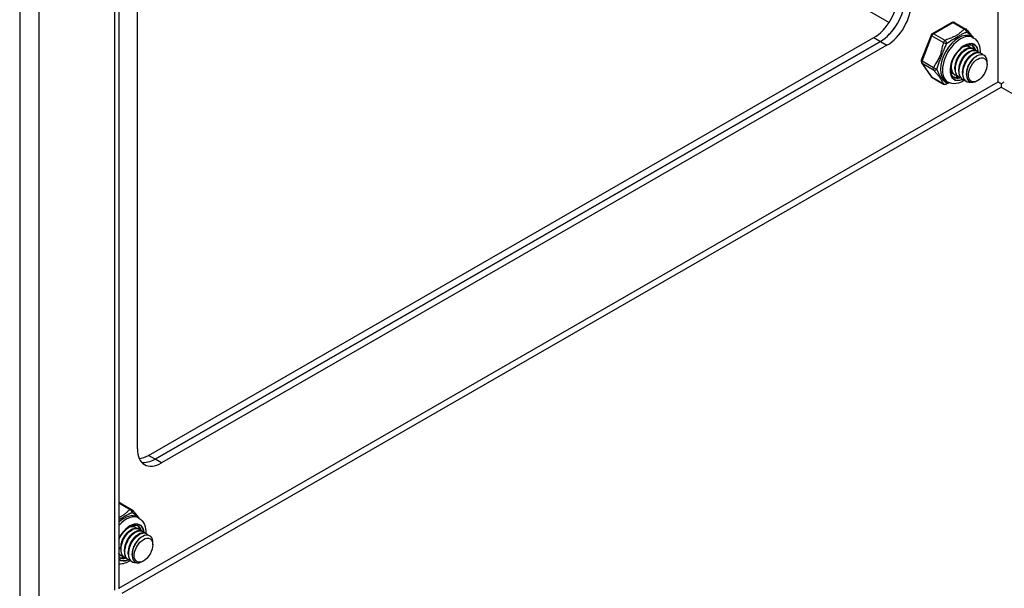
# Model space of a CAD drawing. Header units: inches. Extents: x 19 to 488, y 53 to 230.
# Tile 89 of 121: x 447 to 454, y 177 to 181. Entities that reach past the tile are written whole.
import ezdxf

# ---------------------------------------------------------------- set-up
doc = ezdxf.new("R2010")
doc.units = ezdxf.units.IN
doc.header["$MEASUREMENT"] = 0
doc.layers.add('Visible Edges(ANSI)', color=7, linetype='Continuous', lineweight=25)
doc.layers.add('Visible Tangent Edges(ANSI)', color=7, linetype='Continuous', lineweight=25)

msp = doc.modelspace()

# ---------------------------------------------------------------- linework, layer by layer
at = {"layer": 'Visible Edges(ANSI)'}
for p, q in [((447.4607, 204.25), (447.4607, 176.9594)), ((447.5964, 177.9835), (447.5964, 184.227)), ((453.5502, 181.1017), (453.4071, 181.0193)), ((453.5698, 181.1017), (453.6535, 181.0535)), ((447.677, 177.9363), (452.9803, 180.9902)), ((453.3986, 181.0094), (453.3271, 180.8249)), ((453.6932, 180.9981), (453.7071, 180.9901)), ((453.0284, 180.9625), (447.7251, 177.9086)), ((447.7251, 177.9086), (453.0284, 180.9625)), ((453.0765, 180.9349), (447.7732, 177.8809)), ((453.6401, 180.8981), (453.6527, 180.9054)), ((453.6753, 180.9267), (453.6781, 180.925)), ((453.7031, 180.9106), (453.7059, 180.909)), ((453.668, 180.8821), (453.6805, 180.8893)), ((453.6959, 180.866), (453.7084, 180.8733)), ((453.7237, 180.85), (453.7334, 180.8556)), ((453.731, 180.8946), (453.7338, 180.893)), ((453.7589, 180.8785), (453.7617, 180.8769)), ((453.3293, 180.8065), (453.4009, 180.7045)), ((453.5455, 180.7779), (453.5455, 180.7888)), ((453.5734, 180.7618), (453.5734, 180.7763)), ((453.6012, 180.7458), (453.6012, 180.7602)), ((453.8085, 180.7945), (453.8085, 180.8105)), ((453.4071, 180.6987), (453.4908, 180.6505)), ((453.5454, 180.7334), (453.5482, 180.7318)), ((453.5733, 180.7173), (453.5761, 180.7157)), ((453.6011, 180.7013), (453.604, 180.6997)), ((453.629, 180.6853), (453.6318, 180.6836)), ((453.6291, 180.7298), (453.6291, 180.7442)), ((453.6569, 180.7209), (453.6569, 180.7281)), ((453.5065, 180.674), (453.5204, 180.666)), ((453.6569, 180.6692), (453.6597, 180.6676)), ((453.7406, 180.6765), (453.7366, 180.6741)), ((453.9123, 180.6542), (453.9123, 180.629)), ((447.4703, 177.5892), (447.554, 177.541)), ((447.5937, 177.4857), (447.6076, 177.4776)), ((447.5406, 177.3857), (447.5532, 177.3929)), ((447.5685, 177.3696), (447.581, 177.3768)), ((447.5758, 177.4142), (447.5786, 177.4126)), ((447.6036, 177.3981), (447.6064, 177.3965)), ((447.6315, 177.3821), (447.6343, 177.3805)), ((447.5964, 177.3536), (447.6089, 177.3608)), ((447.6242, 177.3375), (447.6339, 177.3431)), ((447.6594, 177.3661), (447.6622, 177.3644)), ((447.709, 177.282), (447.709, 177.298)), ((447.4739, 177.2494), (447.4738, 177.2638)), ((447.5017, 177.2333), (447.5017, 177.2478)), ((447.5296, 177.2173), (447.5296, 177.2317)), ((447.467, 177.1884), (447.4607, 177.1929)), ((447.4738, 177.2049), (447.4766, 177.2033)), ((447.5016, 177.1888), (447.5045, 177.1872)), ((447.5295, 177.1728), (447.5323, 177.1712)), ((447.5574, 177.2085), (447.5574, 177.2157)), ((447.5574, 177.1567), (447.5602, 177.1551)), ((447.6411, 177.164), (447.6371, 177.1617))]:
    msp.add_line(p, q, dxfattribs=at)
at = {"layer": 'Visible Edges(ANSI)', "flags": 128}
for points in [[(453.6595, 181.0482), (453.6644, 181.0418), (453.67, 181.0349), (453.6823, 181.0204), (453.695, 181.0055), (453.701, 180.9979), (453.7064, 180.9905)], [(453.7071, 180.9901), (453.7203, 180.9808), (453.7316, 180.9694), (453.7407, 180.9564), (453.7477, 180.9422), (453.7527, 180.9272), (453.7559, 180.9117), (453.7574, 180.8957), (453.7573, 180.8794)], [(453.5665, 180.7008), (453.5613, 180.7044), (453.5566, 180.709), (453.5525, 180.7146), (453.5489, 180.7212), (453.546, 180.7288), (453.5439, 180.7375), (453.5425, 180.747), (453.5421, 180.7573), (453.5425, 180.7683), (453.5439, 180.7798), (453.5462, 180.7918), (453.5493, 180.804), (453.5534, 180.8164), (453.5583, 180.8287), (453.5641, 180.841), (453.5705, 180.853), (453.5776, 180.8646), (453.5854, 180.8756), (453.5936, 180.8861), (453.6022, 180.8958), (453.6112, 180.9047), (453.6204, 180.9127), (453.6297, 180.9197), (453.639, 180.9256), (453.6481, 180.9304), (453.657, 180.934), (453.6656, 180.9365), (453.6737, 180.9378), (453.6812, 180.938), (453.6881, 180.9372), (453.6944, 180.9355), (453.7001, 180.9328)], [(453.6402, 180.8981), (453.6359, 180.8954), (453.6316, 180.8925), (453.6274, 180.8891), (453.6232, 180.8855), (453.619, 180.8816), (453.615, 180.8774), (453.611, 180.8729), (453.6072, 180.8682), (453.6034, 180.8632), (453.5999, 180.858), (453.5965, 180.8526), (453.5933, 180.8471), (453.5903, 180.8414), (453.5875, 180.8356), (453.5849, 180.8297), (453.5825, 180.8237), (453.5804, 180.8177), (453.5786, 180.8116), (453.577, 180.8056), (453.5757, 180.7996), (453.5747, 180.7936), (453.574, 180.7877), (453.5735, 180.782), (453.5734, 180.7763)], [(453.7031, 180.9106), (453.6956, 180.9138), (453.6873, 180.9152), (453.6782, 180.9148), (453.6686, 180.9125), (453.6586, 180.9085), (453.6485, 180.9028), (453.6384, 180.8955), (453.6284, 180.8866), (453.6188, 180.8764), (453.6098, 180.865), (453.6014, 180.8526), (453.594, 180.8395), (453.5875, 180.8257), (453.5821, 180.8116), (453.578, 180.7974), (453.5751, 180.7833), (453.5736, 180.7696), (453.5735, 180.7565), (453.5748, 180.7442), (453.5775, 180.7329), (453.5816, 180.7228), (453.5869, 180.7141), (453.5935, 180.7069), (453.6011, 180.7013)], [(453.6177, 180.6945), (453.6073, 180.6979), (453.5982, 180.7036), (453.5904, 180.7115), (453.5843, 180.7213), (453.5798, 180.733), (453.5771, 180.7461), (453.5762, 180.7605), (453.5771, 180.7758), (453.5798, 180.7917), (453.5842, 180.8079), (453.5902, 180.824), (453.5977, 180.8396), (453.6064, 180.8545), (453.6162, 180.8682), (453.6268, 180.8806), (453.638, 180.8912), (453.6495, 180.9), (453.6611, 180.9068), (453.6724, 180.9112), (453.6833, 180.9134), (453.6933, 180.9133), (453.7025, 180.9107), (453.7104, 180.906), (453.7169, 180.899)], [(453.731, 180.8946), (453.7235, 180.8977), (453.7151, 180.8991), (453.7061, 180.8987), (453.6965, 180.8965), (453.6865, 180.8925), (453.6764, 180.8868), (453.6662, 180.8794), (453.6563, 180.8706), (453.6467, 180.8604), (453.6376, 180.849), (453.6293, 180.8366), (453.6218, 180.8234), (453.6153, 180.8097), (453.61, 180.7956), (453.6058, 180.7813), (453.603, 180.7673), (453.6015, 180.7536), (453.6014, 180.7404), (453.6027, 180.7281), (453.6054, 180.7168), (453.6094, 180.7067), (453.6148, 180.698), (453.6213, 180.6908), (453.629, 180.6853)], [(453.6455, 180.6785), (453.6352, 180.6819), (453.626, 180.6876), (453.6183, 180.6955), (453.6121, 180.7053), (453.6077, 180.7169), (453.6049, 180.7301), (453.604, 180.7444), (453.605, 180.7598), (453.6077, 180.7757), (453.6121, 180.7918), (453.6181, 180.8079), (453.6255, 180.8236), (453.6343, 180.8384), (453.6441, 180.8522), (453.6547, 180.8645), (453.6659, 180.8752), (453.6774, 180.884), (453.6889, 180.8907), (453.7003, 180.8952), (453.7111, 180.8974), (453.7212, 180.8972), (453.7303, 180.8947), (453.7382, 180.8899), (453.7447, 180.883)], [(453.6376, 180.9248), (453.6403, 180.9258), (453.6429, 180.9268), (453.6455, 180.9276), (453.6481, 180.9282), (453.6506, 180.9288), (453.6531, 180.9292), (453.6556, 180.9295), (453.658, 180.9296), (453.6604, 180.9297), (453.6628, 180.9296), (453.6651, 180.9294), (453.6673, 180.929), (453.6695, 180.9285), (453.6716, 180.9279), (453.6737, 180.9272), (453.6757, 180.9263), (453.6776, 180.9253), (453.6795, 180.9242), (453.6812, 180.923), (453.683, 180.9216), (453.6846, 180.9202), (453.6861, 180.9186), (453.6876, 180.9169), (453.689, 180.9151)], [(453.6753, 180.9267), (453.6743, 180.9272), (453.6734, 180.9277), (453.6724, 180.9281), (453.6714, 180.9286), (453.6704, 180.929), (453.6693, 180.9293), (453.6683, 180.9297), (453.6672, 180.93), (453.6662, 180.9303), (453.6651, 180.9305), (453.664, 180.9307), (453.6628, 180.9309), (453.6617, 180.931), (453.6606, 180.9311), (453.6594, 180.9312), (453.6582, 180.9313), (453.6571, 180.9313), (453.6559, 180.9313), (453.6547, 180.9312), (453.6534, 180.9312), (453.6522, 180.931), (453.651, 180.9309), (453.6497, 180.9307), (453.6485, 180.9305)], [(453.668, 180.8821), (453.6638, 180.8794), (453.6595, 180.8764), (453.6553, 180.8731), (453.6511, 180.8695), (453.6469, 180.8655), (453.6428, 180.8613), (453.6389, 180.8568), (453.635, 180.8521), (453.6313, 180.8471), (453.6277, 180.842), (453.6244, 180.8366), (453.6211, 180.831), (453.6181, 180.8253), (453.6153, 180.8195), (453.6127, 180.8136), (453.6104, 180.8076), (453.6083, 180.8016), (453.6064, 180.7956), (453.6048, 180.7895), (453.6035, 180.7835), (453.6025, 180.7776), (453.6018, 180.7717), (453.6014, 180.7659), (453.6013, 180.7603)], [(453.6959, 180.866), (453.6916, 180.8634), (453.6874, 180.8604), (453.6831, 180.8571), (453.6789, 180.8534), (453.6748, 180.8495), (453.6707, 180.8453), (453.6667, 180.8408), (453.6629, 180.8361), (453.6592, 180.8311), (453.6556, 180.8259), (453.6522, 180.8205), (453.649, 180.815), (453.646, 180.8093), (453.6432, 180.8035), (453.6406, 180.7976), (453.6382, 180.7916), (453.6361, 180.7856), (453.6343, 180.7795), (453.6327, 180.7735), (453.6314, 180.7675), (453.6304, 180.7615), (453.6297, 180.7557), (453.6293, 180.7499), (453.6291, 180.7442)], [(453.7589, 180.8785), (453.7513, 180.8817), (453.743, 180.8831), (453.7339, 180.8827), (453.7243, 180.8805), (453.7144, 180.8765), (453.7042, 180.8707), (453.6941, 180.8634), (453.6841, 180.8545), (453.6745, 180.8443), (453.6655, 180.833), (453.6572, 180.8206), (453.6497, 180.8074), (453.6432, 180.7936), (453.6378, 180.7795), (453.6337, 180.7653), (453.6308, 180.7512), (453.6293, 180.7375), (453.6292, 180.7244), (453.6305, 180.7121), (453.6332, 180.7008), (453.6373, 180.6907), (453.6426, 180.682), (453.6492, 180.6748), (453.6569, 180.6692)], [(453.7008, 180.6635), (453.6872, 180.6614), (453.6745, 180.6622), (453.663, 180.6658), (453.653, 180.6723), (453.6447, 180.6813), (453.6384, 180.6927), (453.6342, 180.7062), (453.6321, 180.7214), (453.6323, 180.7379), (453.6346, 180.7553), (453.6391, 180.7732), (453.6456, 180.791), (453.6538, 180.8082), (453.6636, 180.8245), (453.6746, 180.8394), (453.6865, 180.8525), (453.6991, 180.8635), (453.7119, 180.8721), (453.7245, 180.878), (453.7367, 180.8811), (453.748, 180.8813), (453.7581, 180.8787), (453.7668, 180.8733), (453.7737, 180.8653)], [(453.7237, 180.85), (453.7195, 180.8473), (453.7152, 180.8443), (453.711, 180.841), (453.7068, 180.8374), (453.7026, 180.8334), (453.6986, 180.8292), (453.6946, 180.8247), (453.6907, 180.82), (453.687, 180.8151), (453.6835, 180.8099), (453.6801, 180.8045), (453.6769, 180.799), (453.6738, 180.7933), (453.671, 180.7875), (453.6685, 180.7815), (453.6661, 180.7756), (453.664, 180.7695), (453.6622, 180.7635), (453.6606, 180.7574), (453.6593, 180.7514), (453.6582, 180.7455), (453.6575, 180.7396), (453.6571, 180.7338), (453.657, 180.7282)], [(453.8059, 180.8329), (453.8011, 180.8451), (453.794, 180.8548), (453.7849, 180.8616), (453.7741, 180.8652), (453.7619, 180.8656), (453.7486, 180.8626), (453.7348, 180.8564), (453.7209, 180.8471), (453.7073, 180.8351), (453.6946, 180.8206), (453.6831, 180.8043), (453.6734, 180.7865), (453.6656, 180.7679), (453.6602, 180.7492), (453.6574, 180.731), (453.6572, 180.7138), (453.6597, 180.6984), (453.6649, 180.6853), (453.6726, 180.6749), (453.6825, 180.6678), (453.6943, 180.664), (453.7076, 180.6638), (453.7218, 180.6672), (453.7366, 180.6741)], [(453.5463, 180.7926), (453.5459, 180.7883), (453.5457, 180.7841), (453.5455, 180.7799), (453.5455, 180.7758), (453.5457, 180.7718), (453.546, 180.7679), (453.5464, 180.764), (453.5469, 180.7603), (453.5476, 180.7566), (453.5485, 180.7531), (453.5494, 180.7496), (453.5505, 180.7463), (453.5517, 180.7431), (453.5531, 180.7401), (453.5546, 180.7371), (453.5562, 180.7343), (453.5579, 180.7317), (453.5598, 180.7291), (453.5618, 180.7268), (453.5638, 180.7246), (453.5661, 180.7225), (453.5684, 180.7206), (453.5708, 180.7189), (453.5733, 180.7173)], [(453.5898, 180.7105), (453.5853, 180.7117), (453.5811, 180.7133), (453.577, 180.7152), (453.5732, 180.7176), (453.5696, 180.7203), (453.5662, 180.7234), (453.5631, 180.7269), (453.5603, 180.7307), (453.5578, 180.7348), (453.5555, 180.7393), (453.5536, 180.7441), (453.5519, 180.7491), (453.5506, 180.7544), (453.5495, 180.76), (453.5488, 180.7658), (453.5484, 180.7718), (453.5483, 180.778), (453.5486, 180.7843), (453.5491, 180.7908), (453.55, 180.7973), (453.5512, 180.804), (453.5526, 180.8107), (453.5544, 180.8175), (453.5564, 180.8242)], [(453.5619, 180.7266), (453.5611, 180.7268), (453.5604, 180.7269), (453.5596, 180.7271), (453.5588, 180.7274), (453.558, 180.7276), (453.5573, 180.7278), (453.5565, 180.7281), (453.5557, 180.7283), (453.555, 180.7286), (453.5543, 180.7289), (453.5535, 180.7292), (453.5528, 180.7295), (453.5521, 180.7298), (453.5514, 180.7301), (453.5507, 180.7305), (453.55, 180.7308), (453.5493, 180.7312), (453.5486, 180.7316), (453.5479, 180.732), (453.5472, 180.7324), (453.5465, 180.7328), (453.5459, 180.7332), (453.5452, 180.7337), (453.5446, 180.7341)], [(453.5446, 180.7338), (453.5447, 180.7338), (453.5447, 180.7338), (453.5447, 180.7338), (453.5448, 180.7338), (453.5448, 180.7338), (453.5448, 180.7337), (453.5449, 180.7337), (453.5449, 180.7337), (453.5449, 180.7337), (453.545, 180.7337), (453.545, 180.7336), (453.545, 180.7336), (453.5451, 180.7336), (453.5451, 180.7336), (453.5451, 180.7336), (453.5452, 180.7335), (453.5452, 180.7335), (453.5452, 180.7335), (453.5453, 180.7335), (453.5453, 180.7335), (453.5453, 180.7334), (453.5454, 180.7334), (453.5454, 180.7334), (453.5454, 180.7334)], [(453.5326, 180.6602), (453.5206, 180.6552), (453.5097, 180.6501)], [(453.6429, 180.6791), (453.6287, 180.6706), (453.6139, 180.6636), (453.5987, 180.6584), (453.583, 180.655), (453.5671, 180.6538), (453.5511, 180.6551), (453.5353, 180.6592), (453.5204, 180.666)], [(447.56, 177.5357), (447.5649, 177.5293), (447.5705, 177.5225), (447.5828, 177.508), (447.5954, 177.493), (447.6015, 177.4855), (447.6069, 177.478)], [(447.6076, 177.4776), (447.6208, 177.4683), (447.6321, 177.4569), (447.6412, 177.4439), (447.6482, 177.4298), (447.6532, 177.4148), (447.6564, 177.3992), (447.6579, 177.3832), (447.6578, 177.3669)], [(447.4607, 177.3205), (447.4674, 177.3339), (447.4749, 177.347), (447.4831, 177.3594), (447.4921, 177.3712), (447.5015, 177.3821), (447.5114, 177.392), (447.5215, 177.4008), (447.5318, 177.4083), (447.542, 177.4145), (447.552, 177.4194), (447.5617, 177.4229), (447.5709, 177.4249), (447.5794, 177.4256), (447.5872, 177.425), (447.5942, 177.4233), (447.6006, 177.4204)], [(447.5407, 177.3856), (447.5364, 177.383), (447.5321, 177.38), (447.5279, 177.3767), (447.5237, 177.373), (447.5195, 177.3691), (447.5155, 177.3649), (447.5115, 177.3604), (447.5077, 177.3557), (447.5039, 177.3507), (447.5004, 177.3455), (447.497, 177.3402), (447.4938, 177.3346), (447.4908, 177.3289), (447.488, 177.3231), (447.4854, 177.3172), (447.483, 177.3112), (447.4809, 177.3052), (447.4791, 177.2992), (447.4775, 177.2931), (447.4762, 177.2871), (447.4752, 177.2812), (447.4745, 177.2753), (447.474, 177.2695), (447.4739, 177.2638)], [(447.6036, 177.3981), (447.5961, 177.4013), (447.5878, 177.4027), (447.5787, 177.4023), (447.5691, 177.4001), (447.5591, 177.3961), (447.549, 177.3904), (447.5389, 177.383), (447.5289, 177.3742), (447.5193, 177.364), (447.5103, 177.3526), (447.5019, 177.3402), (447.4945, 177.327), (447.488, 177.3132), (447.4826, 177.2991), (447.4784, 177.2849), (447.4756, 177.2708), (447.4741, 177.2571), (447.474, 177.244), (447.4753, 177.2317), (447.478, 177.2204), (447.4821, 177.2103), (447.4874, 177.2016), (447.494, 177.1944), (447.5016, 177.1888)], [(447.5181, 177.182), (447.5078, 177.1855), (447.4987, 177.1912), (447.4909, 177.199), (447.4848, 177.2089), (447.4803, 177.2205), (447.4776, 177.2336), (447.4767, 177.248), (447.4776, 177.2633), (447.4803, 177.2792), (447.4847, 177.2954), (447.4907, 177.3115), (447.4982, 177.3271), (447.5069, 177.342), (447.5167, 177.3557), (447.5273, 177.3681), (447.5385, 177.3788), (447.55, 177.3876), (447.5616, 177.3943), (447.5729, 177.3988), (447.5838, 177.401), (447.5938, 177.4008), (447.603, 177.3983), (447.6109, 177.3935), (447.6174, 177.3865)], [(447.5685, 177.3696), (447.5643, 177.3669), (447.56, 177.3639), (447.5558, 177.3606), (447.5515, 177.357), (447.5474, 177.3531), (447.5433, 177.3488), (447.5394, 177.3444), (447.5355, 177.3396), (447.5318, 177.3347), (447.5282, 177.3295), (447.5249, 177.3241), (447.5216, 177.3186), (447.5186, 177.3129), (447.5158, 177.3071), (447.5132, 177.3012), (447.5109, 177.2952), (447.5088, 177.2892), (447.5069, 177.2831), (447.5053, 177.2771), (447.504, 177.2711), (447.503, 177.2651), (447.5023, 177.2592), (447.5019, 177.2535), (447.5018, 177.2478)], [(447.6315, 177.3821), (447.624, 177.3853), (447.6156, 177.3867), (447.6066, 177.3863), (447.597, 177.384), (447.587, 177.38), (447.5769, 177.3743), (447.5667, 177.367), (447.5568, 177.3581), (447.5472, 177.3479), (447.5381, 177.3365), (447.5298, 177.3241), (447.5223, 177.3109), (447.5158, 177.2972), (447.5105, 177.2831), (447.5063, 177.2689), (447.5035, 177.2548), (447.502, 177.2411), (447.5019, 177.228), (447.5032, 177.2157), (447.5059, 177.2044), (447.5099, 177.1943), (447.5153, 177.1856), (447.5218, 177.1784), (447.5295, 177.1728)], [(447.546, 177.166), (447.5357, 177.1694), (447.5265, 177.1751), (447.5188, 177.183), (447.5126, 177.1928), (447.5081, 177.2044), (447.5054, 177.2176), (447.5045, 177.232), (447.5055, 177.2473), (447.5082, 177.2632), (447.5126, 177.2794), (447.5186, 177.2955), (447.526, 177.3111), (447.5348, 177.3259), (447.5446, 177.3397), (447.5552, 177.352), (447.5664, 177.3627), (447.5779, 177.3715), (447.5894, 177.3782), (447.6008, 177.3827), (447.6116, 177.3849), (447.6217, 177.3847), (447.6308, 177.3822), (447.6387, 177.3774), (447.6452, 177.3705)], [(447.6594, 177.3661), (447.6518, 177.3692), (447.6435, 177.3706), (447.6344, 177.3702), (447.6248, 177.368), (447.6149, 177.364), (447.6047, 177.3583), (447.5946, 177.3509), (447.5846, 177.3421), (447.575, 177.3319), (447.566, 177.3205), (447.5577, 177.3081), (447.5502, 177.2949), (447.5437, 177.2811), (447.5383, 177.267), (447.5342, 177.2528), (447.5313, 177.2388), (447.5298, 177.225), (447.5297, 177.2119), (447.531, 177.1996), (447.5337, 177.1883), (447.5378, 177.1782), (447.5431, 177.1695), (447.5497, 177.1623), (447.5574, 177.1567)], [(447.5381, 177.4123), (447.5407, 177.4134), (447.5434, 177.4143), (447.546, 177.4151), (447.5486, 177.4158), (447.5511, 177.4163), (447.5536, 177.4167), (447.5561, 177.417), (447.5585, 177.4172), (447.5609, 177.4172), (447.5633, 177.4171), (447.5656, 177.4169), (447.5678, 177.4165), (447.57, 177.416), (447.5721, 177.4154), (447.5742, 177.4147), (447.5762, 177.4138), (447.5781, 177.4128), (447.58, 177.4117), (447.5817, 177.4105), (447.5835, 177.4091), (447.5851, 177.4077), (447.5866, 177.4061), (447.5881, 177.4044), (447.5895, 177.4026)], [(447.5758, 177.4142), (447.5748, 177.4147), (447.5739, 177.4152), (447.5729, 177.4157), (447.5719, 177.4161), (447.5709, 177.4165), (447.5698, 177.4169), (447.5688, 177.4172), (447.5677, 177.4175), (447.5667, 177.4178), (447.5656, 177.418), (447.5645, 177.4182), (447.5633, 177.4184), (447.5622, 177.4186), (447.5611, 177.4187), (447.5599, 177.4188), (447.5587, 177.4188), (447.5576, 177.4188), (447.5564, 177.4188), (447.5551, 177.4188), (447.5539, 177.4187), (447.5527, 177.4186), (447.5515, 177.4184), (447.5502, 177.4183), (447.549, 177.418)], [(447.5964, 177.3535), (447.5921, 177.3509), (447.5879, 177.3479), (447.5836, 177.3446), (447.5794, 177.3409), (447.5753, 177.337), (447.5712, 177.3328), (447.5672, 177.3283), (447.5634, 177.3236), (447.5597, 177.3186), (447.5561, 177.3135), (447.5527, 177.3081), (447.5495, 177.3025), (447.5465, 177.2968), (447.5437, 177.291), (447.5411, 177.2851), (447.5387, 177.2791), (447.5366, 177.2731), (447.5348, 177.2671), (447.5332, 177.261), (447.5319, 177.255), (447.5309, 177.2491), (447.5302, 177.2432), (447.5298, 177.2374), (447.5296, 177.2318)], [(447.6013, 177.151), (447.5877, 177.1489), (447.575, 177.1497), (447.5635, 177.1534), (447.5535, 177.1598), (447.5452, 177.1688), (447.5389, 177.1802), (447.5347, 177.1937), (447.5326, 177.2089), (447.5328, 177.2254), (447.5351, 177.2429), (447.5396, 177.2607), (447.5461, 177.2785), (447.5543, 177.2958), (447.5641, 177.3121), (447.5751, 177.327), (447.587, 177.3401), (447.5996, 177.351), (447.6124, 177.3596), (447.625, 177.3655), (447.6372, 177.3686), (447.6485, 177.3688), (447.6586, 177.3662), (447.6673, 177.3608), (447.6742, 177.3528)], [(447.6242, 177.3375), (447.62, 177.3349), (447.6157, 177.3319), (447.6115, 177.3285), (447.6073, 177.3249), (447.6031, 177.321), (447.5991, 177.3168), (447.5951, 177.3123), (447.5912, 177.3075), (447.5875, 177.3026), (447.584, 177.2974), (447.5806, 177.292), (447.5774, 177.2865), (447.5743, 177.2808), (447.5715, 177.275), (447.569, 177.2691), (447.5666, 177.2631), (447.5645, 177.2571), (447.5626, 177.251), (447.5611, 177.245), (447.5598, 177.239), (447.5587, 177.233), (447.558, 177.2271), (447.5576, 177.2214), (447.5575, 177.2157)], [(447.7064, 177.3204), (447.7016, 177.3327), (447.6945, 177.3423), (447.6854, 177.3491), (447.6746, 177.3527), (447.6624, 177.3531), (447.6491, 177.3501), (447.6353, 177.3439), (447.6214, 177.3347), (447.6078, 177.3226), (447.5951, 177.3082), (447.5836, 177.2918), (447.5739, 177.274), (447.5661, 177.2555), (447.5607, 177.2367), (447.5579, 177.2185), (447.5577, 177.2014), (447.5602, 177.1859), (447.5654, 177.1728), (447.5731, 177.1625), (447.583, 177.1553), (447.5948, 177.1515), (447.6081, 177.1513), (447.6223, 177.1548), (447.6371, 177.1617)], [(447.4903, 177.1981), (447.4888, 177.1984), (447.4873, 177.1988), (447.4858, 177.1992), (447.4844, 177.1997), (447.4829, 177.2002), (447.4815, 177.2008), (447.4802, 177.2014), (447.4788, 177.2021), (447.4775, 177.2028), (447.4762, 177.2035), (447.4749, 177.2043), (447.4736, 177.2051), (447.4724, 177.206), (447.4712, 177.2069), (447.47, 177.2079), (447.4689, 177.2089), (447.4678, 177.2099), (447.4667, 177.211), (447.4656, 177.2121), (447.4646, 177.2133), (447.4636, 177.2145), (447.4626, 177.2157), (447.4616, 177.217), (447.4607, 177.2183)], [(447.4607, 177.2161), (447.4612, 177.2155), (447.4617, 177.215), (447.4622, 177.2144), (447.4627, 177.2139), (447.4632, 177.2133), (447.4637, 177.2128), (447.4642, 177.2123), (447.4647, 177.2118), (447.4652, 177.2113), (447.4657, 177.2108), (447.4663, 177.2103), (447.4668, 177.2098), (447.4674, 177.2094), (447.4679, 177.2089), (447.4685, 177.2085), (447.469, 177.208), (447.4696, 177.2076), (447.4702, 177.2072), (447.4708, 177.2068), (447.4714, 177.2064), (447.472, 177.206), (447.4726, 177.2056), (447.4732, 177.2052), (447.4738, 177.2049)], [(447.4624, 177.2141), (447.4624, 177.2141), (447.4623, 177.2141), (447.4622, 177.2142), (447.4621, 177.2142), (447.4621, 177.2142), (447.462, 177.2142), (447.4619, 177.2142), (447.4619, 177.2142), (447.4618, 177.2143), (447.4617, 177.2143), (447.4617, 177.2143), (447.4616, 177.2143), (447.4615, 177.2143), (447.4614, 177.2143), (447.4614, 177.2144), (447.4613, 177.2144), (447.4612, 177.2144), (447.4612, 177.2144), (447.4611, 177.2144), (447.461, 177.2144), (447.4609, 177.2145), (447.4609, 177.2145), (447.4608, 177.2145), (447.4607, 177.2145)], [(447.5434, 177.1666), (447.5338, 177.1607), (447.5239, 177.1554), (447.5139, 177.1509), (447.5036, 177.1472), (447.4931, 177.1443), (447.4824, 177.1424), (447.4716, 177.1414), (447.4607, 177.1416)]]:
    msp.add_lwpolyline(points, dxfattribs=at)
at = {"layer": 'Visible Edges(ANSI)'}
for centre, start, end in [((453.56, 181.0846), 60.06401, 119.93599), ((453.6437, 181.0364), 36.71604, 60.06401), ((453.417, 181.0022), 119.93599, 158.80211), ((453.3454, 180.8178), 158.80211, 215.02709), ((453.417, 180.7158), 215.02709, 240.06401), ((453.5007, 180.6676), 240.06401, 297.23211), ((447.4605, 177.5721), 60.06401, 89.35397), ((447.5442, 177.524), 36.71604, 60.06401)]:
    msp.add_arc(centre, 0.0197, start, end, dxfattribs=at)
for centre, major_axis, ratio, start_param, end_param in [((452.9803, 181.1946), (-0.1248, -0.2166), 0.578093, 0.783464, 2.354261), ((453.0284, 181.1669), (0.1248, 0.2166), 0.578093, 3.925057, 5.495853), ((453.0284, 181.1669), (-0.1248, -0.2166), 0.578093, 0.783464, 2.354261), ((453.0765, 181.1392), (0.1248, 0.2166), 0.578093, 3.925057, 5.495853), ((453.6249, 180.8216), (0.0668, 0.116), 0.578093, 5.718546, 6.217869), ((453.5971, 180.8377), (0.0786, 0.1365), 0.578093, 5.540636, 5.67712), ((453.7264, 180.7632), (0.058, 0.1006), 0.578093, 5.495853, 5.750129), ((453.6249, 180.8216), (-0.0668, -0.116), 0.578093, 0.065316, 0.520508), ((453.5971, 180.8377), (0.0786, 0.1365), 0.578093, 3.747658, 3.892421), ((453.9123, 180.6543), (0.031, -0.0179), 0.001672, 3.927958, 4.713356), ((453.9123, 180.6543), (0.031, 0.0179), 0.001672, 4.711422, 5.49682), ((447.7732, 178.0853), (-0.1248, -0.2166), 0.578093, 5.495853, 7.06665), ((447.677, 178.1406), (-0.1248, -0.2166), 0.578093, 0.394043, 0.783464), ((447.7251, 178.113), (-0.1248, -0.2166), 0.578093, 0.193161, 0.783464), ((447.7251, 178.113), (-0.1248, -0.2166), 0.578093, 0.193161, 0.783464), ((447.5254, 177.3092), (0.0668, 0.116), 0.578093, 5.718546, 6.217869), ((447.4976, 177.3252), (0.0786, 0.1365), 0.578093, 5.540636, 5.67712), ((447.6269, 177.2507), (0.058, 0.1006), 0.578093, 5.495853, 5.750129), ((447.5254, 177.3092), (-0.0668, -0.116), 0.578093, 0.065316, 0.520508), ((447.4976, 177.3252), (0.0786, 0.1365), 0.578093, 3.747658, 3.892421)]:
    msp.add_ellipse(centre, major_axis=major_axis, ratio=ratio, start_param=start_param, end_param=end_param, dxfattribs=at)
for centre in [(453.7403, 180.7552), (447.6408, 177.2427)]:
    msp.add_ellipse(centre, major_axis=(-0.0481, -0.0836), ratio=0.578093, dxfattribs=at)
at = {"layer": 'Visible Tangent Edges(ANSI)'}
for p, q in [((446.7358, 204.7011), (446.7358, 176.5237)), ((446.8758, 204.5868), (446.8758, 176.63)), ((447.4317, 176.9502), (447.4317, 204.2667)), ((453.8904, 180.6669), (453.8904, 200.5474)), ((447.6404, 184.2407), (453.0924, 181.1011)), ((453.417, 181.0183), (453.56, 181.1007)), ((453.56, 181.1007), (453.6437, 181.0525)), ((452.9803, 180.9902), (453.0284, 180.9625)), ((453.3334, 180.8189), (453.4049, 181.0033)), ((453.4049, 181.0033), (453.4886, 180.9551)), ((453.5007, 180.9701), (453.417, 181.0183)), ((453.0284, 180.9625), (453.0765, 180.9349)), ((453.4171, 180.7707), (453.3334, 180.8189)), ((453.4049, 180.7008), (453.3334, 180.8028)), ((453.3334, 180.8028), (453.4171, 180.7546)), ((453.4886, 180.6526), (453.4049, 180.7008)), ((447.4607, 176.9644), (453.8904, 180.6669)), ((447.4848, 176.9276), (453.9123, 180.629)), ((453.9123, 180.629), (479.563, 165.8577)), ((447.7251, 177.9086), (447.677, 177.9363)), ((447.7732, 177.8809), (447.7251, 177.9086)), ((447.4607, 177.5881), (447.5442, 177.54))]:
    msp.add_line(p, q, dxfattribs=at)
at = {"layer": 'Visible Tangent Edges(ANSI)', "flags": 128}
for points in [[(453.6437, 181.0525), (453.6382, 181.0488), (453.6329, 181.0449), (453.6279, 181.0409), (453.6231, 181.0368), (453.6184, 181.0327), (453.6137, 181.0286), (453.6091, 181.0245), (453.6044, 181.0204), (453.5996, 181.0163), (453.5945, 181.0124), (453.589, 181.0086), (453.5832, 181.005), (453.5769, 181.0017), (453.5704, 180.9985), (453.5635, 180.9956), (453.5565, 180.9928), (453.5494, 180.9901), (453.5422, 180.9874), (453.535, 180.9847), (453.5279, 180.982), (453.5208, 180.9792), (453.5139, 180.9763), (453.5072, 180.9733), (453.5007, 180.9701)], [(453.5137, 180.9472), (453.5193, 180.9517), (453.5252, 180.9561), (453.5313, 180.9605), (453.5377, 180.9648), (453.5442, 180.969), (453.5508, 180.9732), (453.5575, 180.9773), (453.5643, 180.9813), (453.5712, 180.9853), (453.5781, 180.9893), (453.5848, 180.9932), (453.5915, 180.997), (453.598, 181.0007), (453.6042, 181.0044), (453.6102, 181.0078), (453.616, 181.0111), (453.6216, 181.0142), (453.6271, 181.0171), (453.6324, 181.0199), (453.6377, 181.0224), (453.6429, 181.0247), (453.648, 181.0268), (453.6532, 181.0287), (453.6583, 181.0305)], [(453.6583, 181.0305), (453.6601, 181.0293), (453.662, 181.0282), (453.6639, 181.0269), (453.6658, 181.0257), (453.6677, 181.0244), (453.6697, 181.023), (453.6717, 181.0216), (453.6737, 181.0202), (453.6757, 181.0187), (453.6777, 181.0172), (453.6797, 181.0156), (453.6817, 181.014), (453.6837, 181.0124), (453.6857, 181.0107), (453.6877, 181.009), (453.6897, 181.0072), (453.6916, 181.0054), (453.6935, 181.0035), (453.6955, 181.0016), (453.6973, 180.9997), (453.6992, 180.9978), (453.7009, 180.9958), (453.7027, 180.9937), (453.7044, 180.9917)], [(453.4886, 180.9551), (453.4861, 180.9471), (453.4838, 180.9389), (453.4818, 180.9307), (453.4799, 180.9224), (453.4782, 180.9141), (453.4765, 180.9058), (453.4749, 180.8974), (453.4731, 180.8891), (453.4712, 180.8808), (453.4691, 180.8726), (453.4666, 180.8645), (453.4638, 180.8567), (453.4606, 180.849), (453.457, 180.8416), (453.4532, 180.8344), (453.4492, 180.8273), (453.445, 180.8204), (453.4408, 180.8135), (453.4365, 180.8066), (453.4323, 180.7997), (453.4283, 180.7927), (453.4243, 180.7855), (453.4206, 180.7782), (453.4171, 180.7707)], [(453.4414, 180.7608), (453.4432, 180.7677), (453.4452, 180.7747), (453.4475, 180.7818), (453.4499, 180.789), (453.4526, 180.7963), (453.4554, 180.8037), (453.4584, 180.8113), (453.4615, 180.819), (453.4647, 180.8269), (453.468, 180.8349), (453.4713, 180.8432), (453.4746, 180.8516), (453.4778, 180.8602), (453.481, 180.8687), (453.4842, 180.8772), (453.4873, 180.8856), (453.4904, 180.8939), (453.4936, 180.9021), (453.4967, 180.9101), (453.4999, 180.9179), (453.5032, 180.9255), (453.5066, 180.933), (453.5101, 180.9402), (453.5137, 180.9472)], [(453.4171, 180.7546), (453.4206, 180.7501), (453.4243, 180.7454), (453.4283, 180.7405), (453.4323, 180.7357), (453.4365, 180.7308), (453.4407, 180.7258), (453.445, 180.7209), (453.4491, 180.716), (453.4532, 180.7111), (453.457, 180.7063), (453.4606, 180.7017), (453.4638, 180.6973), (453.4666, 180.6931), (453.4691, 180.6892), (453.4712, 180.6854), (453.4731, 180.6818), (453.4748, 180.6782), (453.4765, 180.6748), (453.4782, 180.6713), (453.4799, 180.6678), (453.4818, 180.6642), (453.4838, 180.6605), (453.4861, 180.6566), (453.4886, 180.6526)], [(453.5137, 180.6576), (453.5101, 180.6599), (453.5066, 180.6623), (453.5032, 180.6647), (453.4999, 180.6673), (453.4967, 180.67), (453.4935, 180.6729), (453.4904, 180.6759), (453.4873, 180.6793), (453.4842, 180.6829), (453.481, 180.6868), (453.4778, 180.691), (453.4746, 180.6955), (453.4712, 180.7003), (453.4679, 180.7054), (453.4646, 180.7107), (453.4614, 180.7162), (453.4583, 180.7217), (453.4554, 180.7273), (453.4526, 180.733), (453.4499, 180.7386), (453.4475, 180.7442), (453.4452, 180.7498), (453.4432, 180.7554), (453.4414, 180.7608)], [(453.5292, 180.6616), (453.5285, 180.6614), (453.5279, 180.6612), (453.5272, 180.6611), (453.5265, 180.6609), (453.5259, 180.6607), (453.5252, 180.6605), (453.5245, 180.6604), (453.5239, 180.6602), (453.5232, 180.66), (453.5226, 180.6599), (453.5219, 180.6597), (453.5213, 180.6595), (453.5206, 180.6594), (453.52, 180.6592), (453.5193, 180.6591), (453.5187, 180.6589), (453.5181, 180.6587), (453.5174, 180.6586), (453.5168, 180.6584), (453.5162, 180.6582), (453.5156, 180.6581), (453.5149, 180.6579), (453.5143, 180.6578), (453.5137, 180.6576)], [(447.5442, 177.54), (447.5406, 177.5376), (447.5371, 177.5352), (447.5338, 177.5327), (447.5305, 177.5301), (447.5273, 177.5275), (447.5242, 177.5249), (447.5211, 177.5223), (447.5181, 177.5196), (447.5152, 177.5169), (447.5122, 177.5143), (447.5092, 177.5116), (447.5062, 177.509), (447.5031, 177.5063), (447.4999, 177.5038), (447.4967, 177.5012), (447.4933, 177.4987), (447.4897, 177.4963), (447.486, 177.4939), (447.4821, 177.4917), (447.4781, 177.4895), (447.4739, 177.4875), (447.4696, 177.4855), (447.4652, 177.4836), (447.4607, 177.4818)], [(447.4607, 177.4665), (447.4655, 177.4693), (447.4702, 177.472), (447.475, 177.4748), (447.4797, 177.4775), (447.4844, 177.4802), (447.489, 177.4828), (447.4936, 177.4854), (447.4981, 177.488), (447.5024, 177.4906), (447.5067, 177.493), (447.5108, 177.4954), (447.5148, 177.4977), (447.5187, 177.4999), (447.5226, 177.502), (447.5264, 177.504), (447.5301, 177.506), (447.5337, 177.5078), (447.5374, 177.5095), (447.541, 177.5112), (447.5446, 177.5127), (447.5481, 177.5142), (447.5517, 177.5156), (447.5553, 177.5168), (447.5588, 177.518)], [(447.5588, 177.518), (447.5606, 177.5169), (447.5625, 177.5157), (447.5644, 177.5145), (447.5663, 177.5132), (447.5682, 177.5119), (447.5702, 177.5105), (447.5722, 177.5092), (447.5742, 177.5077), (447.5762, 177.5062), (447.5782, 177.5047), (447.5802, 177.5031), (447.5822, 177.5015), (447.5842, 177.4999), (447.5862, 177.4982), (447.5882, 177.4965), (447.5902, 177.4947), (447.5921, 177.4929), (447.594, 177.4911), (447.5959, 177.4892), (447.5978, 177.4872), (447.5996, 177.4853), (447.6014, 177.4833), (447.6032, 177.4813), (447.6049, 177.4792)]]:
    msp.add_lwpolyline(points, dxfattribs=at)
at = {"layer": 'Visible Tangent Edges(ANSI)'}
for centre, major_axis, ratio, start_param, end_param in [((453.56, 181.0846), (-0.0098, 0.0171), 0.578093, 5.499721, 6.283185), ((453.56, 181.0846), (0.0098, 0.0171), 0.578093, 0, 0.783464), ((453.6437, 181.0364), (0.0098, 0.0171), 0.578093, 0, 0.783464), ((453.6437, 181.0364), (-0.0107, 0.0165), 0.609588, 3.996047, 5.470059), ((453.6437, 181.0364), (0.0158, 0.0118), 0.754115, 5.139012, 6.283185), ((453.417, 181.0022), (-0.0184, 0.0071), 0.209664, 0, 0.938208), ((453.417, 181.0022), (0.0098, 0.0171), 0.578093, 0.783464, 1.830662), ((453.417, 181.0022), (-0.0098, 0.0171), 0.578093, 5.499721, 6.283185), ((453.5999, 180.8361), (-0.0933, -0.1621), 0.578093, 3.141593, 6.283185), ((453.6138, 180.8281), (0.0933, 0.1621), 0.578093, 0, 3.141593), ((453.5007, 180.954), (-0.0098, -0.0171), 0.578093, 3.925057, 4.972255), ((453.5007, 180.954), (0.009, -0.0175), 0.54478, 0.910625, 2.384637), ((453.5007, 180.954), (-0.0187, 0.0063), 0.17693, 0.929322, 2.403334), ((453.6416, 180.812), (-0.0737, -0.1279), 0.578093, 2.44536, 6.948591), ((453.6416, 180.812), (0.0727, 0.1262), 0.578093, 5.604861, 10.073053), ((453.6333, 180.8168), (0.0668, 0.116), 0.578093, 5.752575, 6.283185), ((453.3454, 180.8178), (-0.0184, 0.0071), 0.209664, 0, 0.938208), ((453.3454, 180.8178), (-0.0161, -0.0113), 0.787757, 0, 0.35258), ((453.3454, 180.8178), (-0.0098, -0.0171), 0.578093, 4.972255, 6.019452), ((453.4291, 180.7696), (-0.0098, -0.0171), 0.578093, 4.972255, 6.019452), ((453.4291, 180.7696), (0.018, -0.008), 0.241739, 4.090324, 5.564336), ((453.4291, 180.7696), (-0.0158, -0.0118), 0.754115, 0.329838, 1.80385), ((453.417, 180.7158), (-0.0161, -0.0113), 0.787757, 0, 0.35258), ((453.417, 180.7158), (-0.0098, -0.0171), 0.578093, 6.019452, 6.283185), ((453.6333, 180.8168), (-0.0668, -0.116), 0.578093, 0, 0.525906), ((453.5007, 180.6676), (-0.0165, -0.0107), 0.818923, 0.3797, 1.853712), ((453.5007, 180.6676), (-0.0098, -0.0171), 0.578093, 6.019452, 6.283185), ((453.5007, 180.6676), (0.009, -0.0175), 0.54478, 0, 0.717057), ((447.4605, 177.5721), (0.0098, 0.0171), 0.578093, 0, 0.767518), ((447.5442, 177.524), (0.0098, 0.0171), 0.578093, 0, 0.783464), ((447.5442, 177.524), (-0.0107, 0.0165), 0.609588, 3.996047, 5.470059), ((447.5442, 177.524), (0.0158, 0.0118), 0.754115, 5.139012, 6.283185), ((447.5003, 177.3236), (0.0933, 0.1621), 0.578093, 0, 1.087676), ((447.5143, 177.3156), (0.0933, 0.1621), 0.578093, 0, 1.200229), ((447.5421, 177.2996), (0.0737, 0.1279), 0.578093, 5.586953, 7.960387), ((447.5421, 177.2996), (0.0727, 0.1262), 0.578093, 5.604861, 7.977379), ((447.5338, 177.3044), (0.0668, 0.116), 0.578093, 5.752575, 6.283185), ((447.5421, 177.2996), (-0.0727, -0.1262), 0.578093, 6.155921, 6.93146), ((447.5421, 177.2996), (-0.0737, -0.1279), 0.578093, 6.172913, 6.948591), ((447.5338, 177.3044), (-0.0668, -0.116), 0.578093, 0, 0.525906)]:
    msp.add_ellipse(centre, major_axis=major_axis, ratio=ratio, start_param=start_param, end_param=end_param, dxfattribs=at)

doc.saveas('drawing.dxf')
